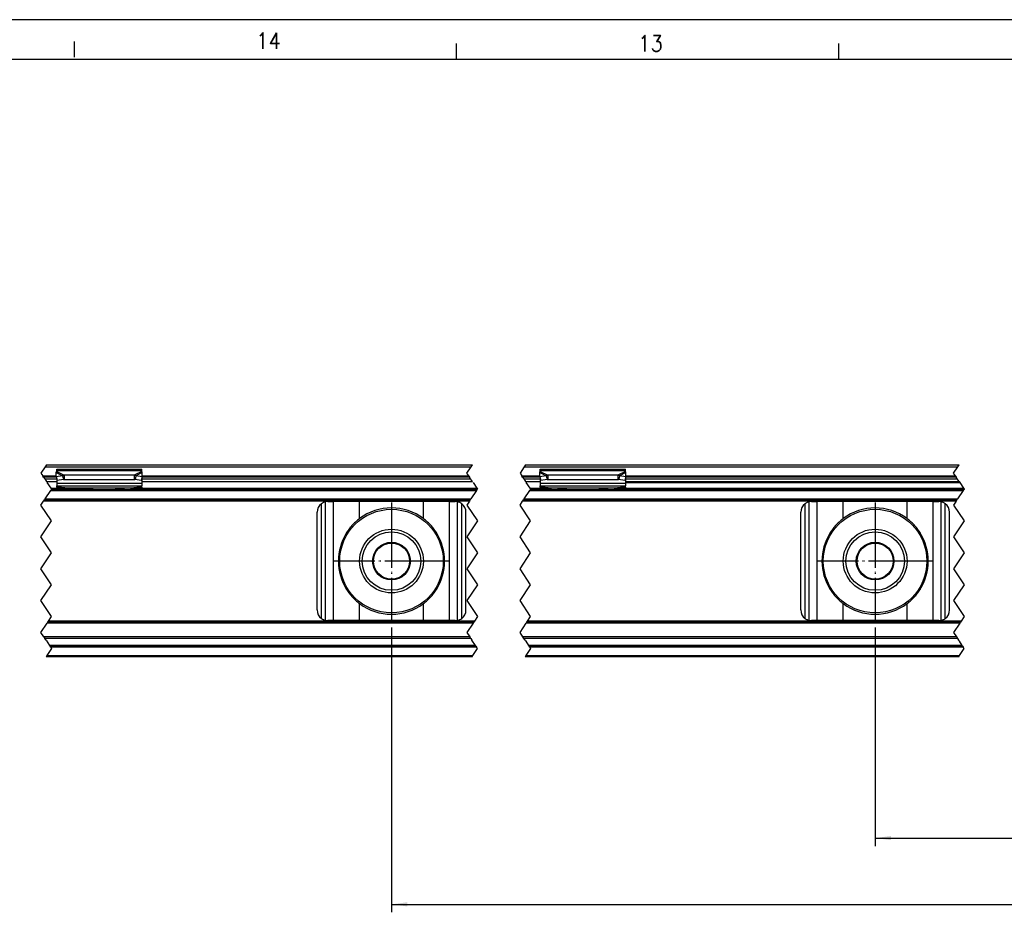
# Model space of a CAD drawing. Header units: millimetres. Extents: x -418 to 2750, y -1084 to 1393.
# Tile 10 of 74: x -261 to -138, y 331 to 443. Entities that reach past the tile are written whole.
import ezdxf

# ---------------------------------------------------------------- set-up
doc = ezdxf.new("R2010")
doc.units = ezdxf.units.MM
doc.linetypes.add('DOT_CENTER', pattern=[14, 12, -1, 0, -1])
doc.layers.add('1', color=7, linetype='Continuous')
doc.styles.add('CONVERTER_12', font='txt.shx', dxfattribs={"width": 0.9})
doc.dimstyles.new('ME10_DIM_39', dxfattribs={"dimtxt": 3, "dimasz": 3, "dimexe": 1.5, "dimexo": 1.5, "dimgap": 1.5, "dimtad": 1, "dimdsep": 46, "dimtxsty": 'CONVERTER_12', "dimsah": 1, "dimcen": 0.09, "dimclrd": 2, "dimclre": 2, "dimclrt": 2, "dimadec": 0, "dimazin": 0, "dimtol": 1, "dimtp": 0.25, "dimtm": 0.25, "dimtfac": 0.75, "dimtdec": 0, "dimtix": 1, "dimtmove": 0, "dimatfit": 3, "dimfxl": 1, "dimtolj": 1, "dimtzin": 0, "dimarcsym": 0})
doc.dimstyles.new('ME10_DIM_43', dxfattribs={"dimtxt": 3, "dimasz": 3, "dimexe": 1.5, "dimexo": 1.5, "dimgap": 1.5, "dimtad": 1, "dimdsep": 46, "dimtxsty": 'CONVERTER_12', "dimsah": 1, "dimcen": 0.09, "dimclrd": 2, "dimclre": 2, "dimclrt": 2, "dimadec": 0, "dimazin": 0, "dimtol": 1, "dimtp": 0.25, "dimtm": 0.25, "dimtfac": 0.75, "dimtdec": 0, "dimtix": 1, "dimtmove": 0, "dimatfit": 3, "dimfxl": 1, "dimtolj": 1, "dimtzin": 0, "dimarcsym": 0})

# ---------------------------------------------------------------- blocks, each defined once
blk = doc.blocks.new('SOPORTE_SV2__26', base_point=(-493.09, 545.35))
at = {"color": 2, "linetype": 'DOT_CENTER'}
for p, q in [((-386.75, 581.1), (-387.55, 579.9)), ((-386.51, 581.45), (-386.75, 581.1)), ((-307.41, 579.9), (-306.61, 581.1)), ((-306.61, 581.1), (-306.38, 581.45)), ((-296.61, 581.1), (-297.41, 579.9)), ((-296.38, 581.45), (-296.61, 581.1)), ((-215.83, 579.9), (-215.03, 581.1)), ((-215.03, 581.1), (-214.8, 581.45)), ((-387.55, 579.9), (-387.21, 579.4)), ((-387.21, 579.4), (-387.18, 579.35)), ((-387.05, 579.15), (-387.18, 579.35)), ((-387.05, 579.15), (-386.85, 578.85)), ((-386.85, 578.85), (-386.51, 578.35)), ((-385.65, 577.05), (-386.38, 578.15)), ((-307.07, 579.4), (-307.41, 579.9)), ((-307.04, 579.35), (-307.07, 579.4)), ((-307.04, 579.35), (-306.91, 579.15)), ((-306.71, 578.85), (-306.91, 579.15)), ((-306.38, 578.35), (-306.71, 578.85)), ((-306.24, 578.15), (-305.51, 577.05)), ((-297.41, 579.9), (-297.07, 579.4)), ((-297.07, 579.4), (-297.04, 579.35)), ((-296.91, 579.15), (-297.04, 579.35)), ((-296.91, 579.15), (-296.71, 578.85)), ((-296.71, 578.85), (-296.38, 578.35)), ((-295.51, 577.05), (-296.24, 578.15)), ((-215.49, 579.4), (-215.83, 579.9)), ((-215.46, 579.35), (-215.49, 579.4)), ((-215.46, 579.35), (-215.33, 579.15)), ((-215.13, 578.85), (-215.33, 579.15)), ((-214.8, 578.35), (-215.13, 578.85)), ((-214.8, 578.35), (-214.66, 578.15)), ((-214.66, 578.15), (-213.93, 577.05)), ((-386.78, 575.05), (-385.71, 576.65)), ((-385.58, 576.85), (-385.71, 576.65)), ((-385.55, 576.9), (-385.65, 577.05)), ((-385.58, 576.85), (-385.55, 576.9)), ((-305.58, 576.65), (-306.64, 575.05)), ((-305.58, 576.65), (-305.44, 576.85)), ((-305.51, 577.05), (-305.41, 576.9)), ((-305.41, 576.9), (-305.44, 576.85)), ((-296.64, 575.05), (-295.58, 576.65)), ((-295.44, 576.85), (-295.58, 576.65)), ((-295.41, 576.9), (-295.51, 577.05)), ((-295.44, 576.85), (-295.41, 576.9)), ((-214, 576.65), (-215.06, 575.05)), ((-214, 576.65), (-213.86, 576.85)), ((-213.93, 577.05), (-213.83, 576.9)), ((-213.83, 576.9), (-213.86, 576.85)), ((-387.55, 573.9), (-387.05, 574.65)), ((-387.05, 574.65), (-386.91, 574.85)), ((-386.78, 575.05), (-386.91, 574.85)), ((-306.91, 574.65), (-307.41, 573.9)), ((-306.78, 574.85), (-306.91, 574.65)), ((-306.78, 574.85), (-306.64, 575.05)), ((-297.41, 573.9), (-296.91, 574.65)), ((-296.91, 574.65), (-296.78, 574.85)), ((-296.64, 575.05), (-296.78, 574.85)), ((-215.33, 574.65), (-215.83, 573.9)), ((-215.2, 574.85), (-215.33, 574.65)), ((-215.2, 574.85), (-215.06, 575.05)), ((-385.55, 570.9), (-387.55, 573.9)), ((-307.41, 573.9), (-305.41, 570.9)), ((-295.41, 570.9), (-297.41, 573.9)), ((-215.83, 573.9), (-213.83, 570.9)), ((-387.55, 567.9), (-385.55, 570.9)), ((-305.41, 570.9), (-307.41, 567.9)), ((-297.41, 567.9), (-295.41, 570.9)), ((-213.83, 570.9), (-215.83, 567.9)), ((-385.55, 564.9), (-387.55, 567.9)), ((-307.41, 567.9), (-305.41, 564.9)), ((-295.41, 564.9), (-297.41, 567.9)), ((-215.83, 567.9), (-213.83, 564.9)), ((-387.55, 561.9), (-385.55, 564.9)), ((-305.41, 564.9), (-307.41, 561.9)), ((-297.41, 561.9), (-295.41, 564.9)), ((-213.83, 564.9), (-215.83, 561.9)), ((-385.55, 558.9), (-387.55, 561.9)), ((-307.41, 561.9), (-305.41, 558.9)), ((-295.41, 558.9), (-297.41, 561.9)), ((-215.83, 561.9), (-213.83, 558.9)), ((-387.55, 555.9), (-385.55, 558.9)), ((-305.41, 558.9), (-307.41, 555.9)), ((-297.41, 555.9), (-295.41, 558.9)), ((-213.83, 558.9), (-215.83, 555.9)), ((-385.55, 552.9), (-387.55, 555.9)), ((-307.41, 555.9), (-305.41, 552.9)), ((-295.41, 552.9), (-297.41, 555.9)), ((-215.83, 555.9), (-213.83, 552.9)), ((-386.11, 552.05), (-385.55, 552.9)), ((-305.41, 552.9), (-305.98, 552.05)), ((-295.98, 552.05), (-295.41, 552.9)), ((-213.83, 552.9), (-214.4, 552.05)), ((-387.55, 549.9), (-386.38, 551.65)), ((-386.25, 551.85), (-386.38, 551.65)), ((-386.25, 551.85), (-386.11, 552.05)), ((-306.24, 551.65), (-307.41, 549.9)), ((-306.24, 551.65), (-306.11, 551.85)), ((-305.98, 552.05), (-306.11, 551.85)), ((-297.41, 549.9), (-296.24, 551.65)), ((-296.11, 551.85), (-296.24, 551.65)), ((-296.11, 551.85), (-295.98, 552.05)), ((-214.66, 551.65), (-215.83, 549.9)), ((-214.66, 551.65), (-214.53, 551.85)), ((-214.4, 552.05), (-214.53, 551.85)), ((-386.99, 549.07), (-387.55, 549.9)), ((-386.99, 549.07), (-386.81, 548.79)), ((-386.59, 548.46), (-386.81, 548.79)), ((-386.59, 548.46), (-385.93, 547.47)), ((-307.41, 549.9), (-306.85, 549.07)), ((-306.67, 548.79), (-306.85, 549.07)), ((-306.67, 548.79), (-306.45, 548.46)), ((-305.79, 547.47), (-306.45, 548.46)), ((-296.85, 549.07), (-297.41, 549.9)), ((-296.67, 548.79), (-296.85, 549.07)), ((-296.45, 548.46), (-296.67, 548.79)), ((-296.45, 548.46), (-296.32, 548.26)), ((-215.83, 549.9), (-215.27, 549.07)), ((-215.27, 549.07), (-215.09, 548.79)), ((-215.09, 548.79), (-214.87, 548.46)), ((-214.74, 548.26), (-214.87, 548.46)), ((-385.55, 546.9), (-386.45, 545.55)), ((-385.93, 547.47), (-385.85, 547.35)), ((-385.71, 547.15), (-385.85, 547.35)), ((-385.71, 547.15), (-385.55, 546.9)), ((-306.31, 545.55), (-305.41, 546.9)), ((-305.71, 547.35), (-305.79, 547.47)), ((-305.71, 547.35), (-305.58, 547.15)), ((-305.41, 546.9), (-305.58, 547.15)), ((-296.32, 548.26), (-295.79, 547.47)), ((-295.41, 546.9), (-296.31, 545.55)), ((-295.79, 547.47), (-295.71, 547.35)), ((-295.58, 547.15), (-295.71, 547.35)), ((-295.58, 547.15), (-295.41, 546.9)), ((-214.21, 547.47), (-214.74, 548.26)), ((-214.73, 545.55), (-213.83, 546.9)), ((-214.13, 547.35), (-214.21, 547.47)), ((-214.13, 547.35), (-214, 547.15)), ((-213.83, 546.9), (-214, 547.15)), ((-386.45, 545.55), (-386.58, 545.35)), ((-306.44, 545.35), (-306.31, 545.55)), ((-296.31, 545.55), (-296.44, 545.35)), ((-214.86, 545.35), (-214.73, 545.55))]:
    blk.add_line(p, q, dxfattribs=at)
at = {"color": 3, "linetype": 'Continuous'}
for p, q in [((-386.75, 581.1), (-306.61, 581.1)), ((-384.69, 580.03), (-383.5, 579.41)), ((-384.59, 580.41), (-368.59, 580.41)), ((-384.59, 580.23), (-383.17, 579.5)), ((-368.59, 580.23), (-370, 579.5)), ((-368.48, 580.03), (-369.67, 579.41)), ((-296.61, 581.1), (-215.03, 581.1)), ((-293.69, 580.03), (-292.5, 579.41)), ((-293.59, 580.41), (-277.59, 580.41)), ((-293.59, 580.23), (-292.17, 579.5)), ((-277.59, 580.23), (-279, 579.5)), ((-277.48, 580.03), (-278.67, 579.41)), ((-387.21, 579.4), (-384.68, 579.4)), ((-384.65, 579.15), (-387.05, 579.15)), ((-386.85, 578.85), (-384.59, 578.85)), ((-368.59, 578.85), (-306.71, 578.85)), ((-306.91, 579.15), (-368.52, 579.15)), ((-368.49, 579.4), (-307.07, 579.4)), ((-297.07, 579.4), (-293.68, 579.4)), ((-293.65, 579.15), (-296.91, 579.15)), ((-296.71, 578.85), (-293.59, 578.85)), ((-277.59, 578.85), (-215.13, 578.85)), ((-277.59, 578.15), (-214.66, 578.15)), ((-215.33, 579.15), (-277.52, 579.15)), ((-277.49, 579.4), (-215.49, 579.4)), ((-385.71, 576.65), (-305.58, 576.65)), ((-385.65, 577.05), (-384.59, 577.05)), ((-384.59, 578.01), (-368.59, 578.01)), ((-383.09, 577.13), (-370.08, 577.13)), ((-383.09, 576.95), (-383.09, 577.02)), ((-370.08, 577.02), (-370.08, 576.95)), ((-368.67, 577.05), (-305.51, 577.05)), ((-295.58, 576.65), (-214, 576.65)), ((-295.51, 577.05), (-293.5, 577.05)), ((-293.59, 578.01), (-277.59, 578.01)), ((-292.09, 577.13), (-279.08, 577.13)), ((-292.09, 576.95), (-292.09, 577.02)), ((-279.08, 577.02), (-279.08, 576.95)), ((-277.59, 577.05), (-213.93, 577.05)), ((-306.91, 574.65), (-387.05, 574.65)), ((-386.78, 575.05), (-306.64, 575.05)), ((-333.99, 552.19), (-333.99, 574.51)), ((-332.51, 552.15), (-332.51, 574.55)), ((-327.59, 571.34), (-327.59, 574.55)), ((-315.58, 571.34), (-315.58, 574.55)), ((-310.66, 552.15), (-310.66, 574.55)), ((-309.18, 552.19), (-309.18, 574.51)), ((-215.33, 574.65), (-296.91, 574.65)), ((-296.64, 575.05), (-215.06, 575.05)), ((-242.99, 552.19), (-242.99, 574.51)), ((-241.51, 552.15), (-241.51, 574.55)), ((-236.59, 571.34), (-236.59, 574.55)), ((-224.58, 571.34), (-224.58, 574.55)), ((-219.66, 552.15), (-219.66, 574.55)), ((-218.18, 552.19), (-218.18, 574.51)), ((-334.78, 552.55), (-334.78, 574.15)), ((-308.38, 552.55), (-308.38, 574.15)), ((-243.78, 552.55), (-243.78, 574.15)), ((-217.38, 552.55), (-217.38, 574.15)), ((-327.59, 552.15), (-327.59, 555.36)), ((-315.58, 552.15), (-315.58, 555.36)), ((-236.59, 552.15), (-236.59, 555.36)), ((-224.58, 552.15), (-224.58, 555.36)), ((-306.24, 551.65), (-386.38, 551.65)), ((-305.98, 552.05), (-386.11, 552.05)), ((-214.66, 551.65), (-296.24, 551.65)), ((-214.4, 552.05), (-295.98, 552.05)), ((-306.67, 548.79), (-386.81, 548.79)), ((-215.09, 548.79), (-296.67, 548.79)), ((-305.79, 547.47), (-385.93, 547.47)), ((-305.58, 547.15), (-385.71, 547.15)), ((-214.21, 547.47), (-295.79, 547.47)), ((-214, 547.15), (-295.58, 547.15)), ((-386.45, 545.55), (-306.31, 545.55)), ((-296.31, 545.55), (-214.73, 545.55))]:
    blk.add_line(p, q, dxfattribs=at)
at = {"color": 7, "linetype": 'Continuous'}
for p, q in [((-386.51, 581.45), (-306.38, 581.45)), ((-384.67, 579.23), (-384.69, 580.03)), ((-384.59, 580.41), (-384.59, 580.62)), ((-384.59, 580.62), (-368.59, 580.62)), ((-384.59, 580.23), (-384.59, 580.41)), ((-368.59, 580.41), (-368.59, 580.62)), ((-368.59, 580.23), (-368.59, 580.41)), ((-368.5, 579.23), (-368.48, 580.03)), ((-296.38, 581.45), (-214.8, 581.45)), ((-293.67, 579.23), (-293.69, 580.03)), ((-293.59, 580.41), (-293.59, 580.62)), ((-293.59, 580.62), (-277.59, 580.62)), ((-293.59, 580.23), (-293.59, 580.41)), ((-277.59, 580.41), (-277.59, 580.62)), ((-277.59, 580.23), (-277.59, 580.41)), ((-277.5, 579.23), (-277.48, 580.03)), ((-387.18, 579.35), (-384.68, 579.35)), ((-386.51, 578.35), (-384.59, 578.35)), ((-383.5, 579.41), (-384.67, 579.23)), ((-384.67, 579.23), (-384.49, 578.5)), ((-384.59, 578.88), (-384.59, 578.01)), ((-383.32, 578.68), (-384.49, 578.5)), ((-383.5, 579.41), (-383.39, 578.97)), ((-383.39, 578.97), (-383.32, 578.68)), ((-370, 579.5), (-383.17, 579.5)), ((-383.17, 579.5), (-383.17, 578.99)), ((-383.17, 578.99), (-383.17, 578.65)), ((-370, 578.65), (-383.17, 578.65)), ((-370, 579.5), (-370, 578.99)), ((-370, 578.99), (-370, 578.65)), ((-369.78, 578.97), (-369.85, 578.68)), ((-368.68, 578.5), (-369.85, 578.68)), ((-369.67, 579.41), (-369.78, 578.97)), ((-368.5, 579.23), (-369.67, 579.41)), ((-368.5, 579.23), (-368.68, 578.5)), ((-368.59, 578.88), (-368.59, 578.01)), ((-368.59, 578.35), (-306.38, 578.35)), ((-368.49, 579.35), (-307.04, 579.35)), ((-297.04, 579.35), (-293.68, 579.35)), ((-296.38, 578.35), (-293.59, 578.35)), ((-292.5, 579.41), (-293.67, 579.23)), ((-293.67, 579.23), (-293.49, 578.5)), ((-293.59, 578.88), (-293.59, 578.01)), ((-292.32, 578.68), (-293.49, 578.5)), ((-292.5, 579.41), (-292.39, 578.97)), ((-292.39, 578.97), (-292.32, 578.68)), ((-292.17, 579.5), (-292.17, 578.99)), ((-279, 579.5), (-292.17, 579.5)), ((-292.17, 578.99), (-292.17, 578.65)), ((-279, 578.65), (-292.17, 578.65)), ((-279, 579.5), (-279, 578.99)), ((-279, 578.99), (-279, 578.65)), ((-278.78, 578.97), (-278.85, 578.68)), ((-277.68, 578.5), (-278.85, 578.68)), ((-278.67, 579.41), (-278.78, 578.97)), ((-277.5, 579.23), (-278.67, 579.41)), ((-277.5, 579.23), (-277.68, 578.5)), ((-277.59, 578.88), (-277.59, 578.01)), ((-277.59, 578.35), (-214.8, 578.35)), ((-277.49, 579.35), (-215.46, 579.35)), ((-385.58, 576.85), (-384.59, 576.85)), ((-384.59, 578.01), (-384.59, 577.52)), ((-384.59, 577.52), (-368.59, 577.52)), ((-384.59, 577.24), (-384.59, 577.52)), ((-384.59, 577.24), (-384.59, 577.06)), ((-384.59, 577.06), (-384.59, 576.85)), ((-381.82, 576.85), (-384.59, 576.85)), ((-379.59, 576.86), (-383.09, 577.13)), ((-383.09, 577.02), (-383.09, 577.13)), ((-383.09, 576.95), (-381.82, 576.85)), ((-377.73, 576.85), (-381.82, 576.85)), ((-377.73, 576.85), (-377.73, 576.85)), ((-377.73, 576.85), (-371.35, 576.85)), ((-370.08, 577.13), (-373.59, 576.86)), ((-371.35, 576.85), (-370.08, 576.95)), ((-371.35, 576.85), (-305.44, 576.85)), ((-370.08, 577.13), (-370.08, 577.02)), ((-368.59, 578.01), (-368.59, 577.52)), ((-368.59, 577.24), (-368.59, 577.52)), ((-368.59, 577.24), (-368.59, 577.06)), ((-295.44, 576.85), (-290.82, 576.85)), ((-293.59, 578.01), (-293.59, 577.52)), ((-293.59, 577.24), (-293.59, 577.52)), ((-293.59, 577.52), (-277.59, 577.52)), ((-293.59, 577.24), (-293.59, 577.06)), ((-288.59, 576.86), (-292.09, 577.13)), ((-292.09, 577.02), (-292.09, 577.13)), ((-292.09, 576.95), (-290.82, 576.85)), ((-290.82, 576.85), (-280.35, 576.85)), ((-279.08, 577.13), (-282.59, 576.86)), ((-280.35, 576.85), (-279.08, 576.95)), ((-280.35, 576.85), (-277.59, 576.85)), ((-279.08, 577.13), (-279.08, 577.02)), ((-277.59, 578.01), (-277.59, 577.52)), ((-277.59, 577.24), (-277.59, 577.52)), ((-277.59, 577.24), (-277.59, 577.06)), ((-277.59, 577.06), (-277.59, 576.85)), ((-277.59, 576.85), (-213.86, 576.85)), ((-386.91, 574.85), (-306.78, 574.85)), ((-333.58, 574.55), (-332.51, 574.55)), ((-327.59, 574.55), (-332.51, 574.55)), ((-315.58, 574.55), (-327.59, 574.55)), ((-310.66, 574.55), (-315.58, 574.55)), ((-310.66, 574.55), (-309.58, 574.55)), ((-296.78, 574.85), (-215.2, 574.85)), ((-242.58, 574.55), (-241.51, 574.55)), ((-236.59, 574.55), (-241.51, 574.55)), ((-224.58, 574.55), (-236.59, 574.55)), ((-219.66, 574.55), (-224.58, 574.55)), ((-219.66, 574.55), (-218.58, 574.55)), ((-335.58, 554.15), (-335.58, 572.55)), ((-307.58, 554.15), (-307.58, 572.55)), ((-244.58, 554.15), (-244.58, 572.55)), ((-216.58, 554.15), (-216.58, 572.55)), ((-332.51, 552.15), (-333.58, 552.15)), ((-327.59, 552.15), (-332.51, 552.15)), ((-315.58, 552.15), (-327.59, 552.15)), ((-310.66, 552.15), (-315.58, 552.15)), ((-309.58, 552.15), (-310.66, 552.15)), ((-241.51, 552.15), (-242.58, 552.15)), ((-236.59, 552.15), (-241.51, 552.15)), ((-224.58, 552.15), (-236.59, 552.15)), ((-219.66, 552.15), (-224.58, 552.15)), ((-218.58, 552.15), (-219.66, 552.15)), ((-306.11, 551.85), (-386.25, 551.85)), ((-214.53, 551.85), (-296.11, 551.85)), ((-306.85, 549.07), (-386.99, 549.07)), ((-215.27, 549.07), (-296.85, 549.07)), ((-305.71, 547.35), (-385.85, 547.35)), ((-214.13, 547.35), (-295.71, 547.35)), ((-306.44, 545.35), (-386.58, 545.35)), ((-214.86, 545.35), (-296.44, 545.35))]:
    blk.add_line(p, q, dxfattribs=at)
for centre, radius in [((-321.59, 563.35), 9.75), ((-230.59, 563.35), 9.75), ((-321.59, 563.35), 6), ((-321.59, 563.35), 5.5), ((-230.59, 563.35), 6), ((-230.59, 563.35), 5.5), ((-321.59, 563.35), 3.55), ((-321.59, 563.35), 3.4), ((-230.59, 563.35), 3.55), ((-230.59, 563.35), 3.4)]:
    blk.add_circle(centre, radius, dxfattribs=at)
for centre, radius, start, end in [((-333.58, 572.55), 2, 101.598, 126.8699), ((-333.58, 572.55), 2, 90, 101.598), ((-309.58, 572.55), 2, 78.402, 90), ((-309.58, 572.55), 2, 53.1301, 78.402), ((-242.58, 572.55), 2, 101.598, 126.8699), ((-242.58, 572.55), 2, 90, 101.598), ((-218.58, 572.55), 2, 78.402, 90), ((-218.58, 572.55), 2, 53.1301, 78.402), ((-333.58, 572.55), 2, 126.8699, 180), ((-321.59, 563.35), 10, 53.076, 126.924), ((-309.58, 572.55), 2, 0, 53.1301), ((-242.58, 572.55), 2, 126.8699, 180), ((-230.59, 563.35), 10, 53.076, 126.924), ((-218.58, 572.55), 2, 360, 53.1301), ((-321.59, 563.35), 10, 126.924, 138.5708), ((-321.59, 563.35), 10, 41.4292, 53.076), ((-230.59, 563.35), 10, 126.924, 138.5708), ((-230.59, 563.35), 10, 41.4292, 53.076), ((-321.59, 563.35), 10, 148.2362, 211.7638), ((-321.59, 563.35), 10, 328.2363, 31.7637), ((-230.59, 563.35), 10, 148.2362, 211.7638), ((-230.59, 563.35), 10, 328.2363, 31.7637), ((-321.59, 563.35), 10, 221.4292, 233.076), ((-321.59, 563.35), 10, 306.924, 318.5708), ((-230.59, 563.35), 10, 221.4292, 233.076), ((-230.59, 563.35), 10, 306.924, 318.5708), ((-333.58, 554.15), 2, 180, 233.1301), ((-321.59, 563.35), 10, 233.076, 306.924), ((-309.58, 554.15), 2, 306.8699, 0), ((-242.58, 554.15), 2, 180, 233.1301), ((-230.59, 563.35), 10, 233.076, 306.924), ((-218.58, 554.15), 2, 306.8699, 0), ((-333.58, 554.15), 2, 233.1301, 258.402), ((-333.58, 554.15), 2, 258.402, 270), ((-309.58, 554.15), 2, 270, 281.598), ((-309.58, 554.15), 2, 281.598, 306.8699), ((-242.58, 554.15), 2, 233.1301, 258.402), ((-242.58, 554.15), 2, 258.402, 270), ((-218.58, 554.15), 2, 270, 281.598), ((-218.58, 554.15), 2, 281.598, 306.8699)]:
    blk.add_arc(centre, radius, start, end, dxfattribs=at)
for points, knots in [([(-384.69, 580.03), (-384.69, 580.04), (-384.67, 580.08), (-384.64, 580.14), (-384.61, 580.19), (-384.59, 580.22), (-384.59, 580.23)], [0, 0, 0, 0, 0.0583422, 0.1234865, 0.1837171, 0.2333289, 0.2333289, 0.2333289, 0.2333289]), ([(-368.48, 580.03), (-368.49, 580.05), (-368.5, 580.08), (-368.53, 580.14), (-368.56, 580.19), (-368.58, 580.22), (-368.59, 580.23)], [0, 0, 0, 0, 0.0630544, 0.1234867, 0.1799191, 0.2333291, 0.2333291, 0.2333291, 0.2333291]), ([(-293.69, 580.03), (-293.68, 580.05), (-293.67, 580.09), (-293.64, 580.14), (-293.61, 580.19), (-293.6, 580.22), (-293.59, 580.23)], [0, 0, 0, 0, 0.0669463, 0.1234866, 0.1753749, 0.2333288, 0.2333288, 0.2333288, 0.2333288]), ([(-277.48, 580.03), (-277.49, 580.05), (-277.5, 580.08), (-277.53, 580.14), (-277.56, 580.19), (-277.58, 580.22), (-277.59, 580.23)], [0, 0, 0, 0, 0.0630544, 0.1234867, 0.1799191, 0.2333291, 0.2333291, 0.2333291, 0.2333291]), ([(-383.17, 579.5), (-383.2, 579.5), (-383.25, 579.49), (-383.34, 579.46), (-383.42, 579.44), (-383.47, 579.42), (-383.5, 579.41)], [0, 0, 0, 0, 0.0849289, 0.1704941, 0.256711, 0.3435204, 0.3435204, 0.3435204, 0.3435204]), ([(-383.17, 578.65), (-383.18, 578.65), (-383.21, 578.65), (-383.24, 578.66), (-383.28, 578.67), (-383.31, 578.68), (-383.32, 578.68)], [0, 0, 0, 0, 0.0383658, 0.0760959, 0.1140041, 0.1512902, 0.1512902, 0.1512902, 0.1512902]), ([(-369.67, 579.41), (-369.7, 579.42), (-369.75, 579.44), (-369.83, 579.46), (-369.92, 579.49), (-369.97, 579.5), (-370, 579.5)], [0, 0, 0, 0, 0.0868093, 0.1730263, 0.2625573, 0.3435203, 0.3435203, 0.3435203, 0.3435203]), ([(-369.85, 578.68), (-369.86, 578.68), (-369.89, 578.67), (-369.93, 578.66), (-369.96, 578.65), (-369.99, 578.65), (-370, 578.65)], [0, 0, 0, 0, 0.0372861, 0.0751943, 0.1129244, 0.1512902, 0.1512902, 0.1512902, 0.1512902]), ([(-292.17, 579.5), (-292.2, 579.5), (-292.25, 579.49), (-292.34, 579.46), (-292.42, 579.44), (-292.47, 579.42), (-292.5, 579.41)], [0, 0, 0, 0, 0.0849289, 0.1704941, 0.256711, 0.3435204, 0.3435204, 0.3435204, 0.3435204]), ([(-292.17, 578.65), (-292.18, 578.65), (-292.21, 578.65), (-292.24, 578.66), (-292.28, 578.67), (-292.31, 578.68), (-292.32, 578.68)], [0, 0, 0, 0, 0.0383658, 0.0760959, 0.1140041, 0.1512902, 0.1512902, 0.1512902, 0.1512902]), ([(-278.67, 579.41), (-278.69, 579.42), (-278.75, 579.44), (-278.83, 579.46), (-278.92, 579.49), (-278.97, 579.5), (-279, 579.5)], [0, 0, 0, 0, 0.0837038, 0.1730262, 0.2625573, 0.3435202, 0.3435202, 0.3435202, 0.3435202]), ([(-278.85, 578.68), (-278.86, 578.68), (-278.89, 578.67), (-278.93, 578.66), (-278.96, 578.65), (-278.99, 578.65), (-279, 578.65)], [0, 0, 0, 0, 0.0372861, 0.0751943, 0.1129244, 0.1512902, 0.1512902, 0.1512902, 0.1512902]), ([(-383.09, 577.13), (-383.22, 577.14), (-383.47, 577.16), (-383.84, 577.19), (-384.21, 577.22), (-384.46, 577.23), (-384.59, 577.24)], [0, 0, 0, 0, 0.373701, 0.747543, 1.121146, 1.494893, 1.494893, 1.494893, 1.494893]), ([(-384.59, 577.06), (-384.46, 577.05), (-384.21, 577.03), (-383.84, 577), (-383.47, 576.98), (-383.22, 576.96), (-383.09, 576.95)], [0, 0, 0, 0, 0.373702, 0.747255, 1.121052, 1.494694, 1.494694, 1.494694, 1.494694]), ([(-368.59, 577.24), (-368.71, 577.23), (-368.96, 577.22), (-369.33, 577.19), (-369.7, 577.16), (-369.95, 577.14), (-370.08, 577.13)], [0, 0, 0, 0, 0.373742, 0.74735, 1.121197, 1.494893, 1.494893, 1.494893, 1.494893]), ([(-370.08, 576.95), (-369.95, 576.96), (-369.7, 576.98), (-369.33, 577), (-368.96, 577.03), (-368.71, 577.05), (-368.59, 577.06)], [0, 0, 0, 0, 0.373648, 0.747439, 1.120992, 1.494694, 1.494694, 1.494694, 1.494694]), ([(-292.09, 577.13), (-292.22, 577.14), (-292.47, 577.16), (-292.84, 577.19), (-293.21, 577.22), (-293.46, 577.23), (-293.59, 577.24)], [0, 0, 0, 0, 0.373696, 0.747543, 1.121146, 1.494893, 1.494893, 1.494893, 1.494893]), ([(-293.59, 577.06), (-293.46, 577.05), (-293.21, 577.03), (-292.84, 577), (-292.47, 576.98), (-292.22, 576.96), (-292.09, 576.95)], [0, 0, 0, 0, 0.373697, 0.747255, 1.121052, 1.494694, 1.494694, 1.494694, 1.494694]), ([(-277.59, 577.24), (-277.71, 577.23), (-277.96, 577.22), (-278.33, 577.19), (-278.7, 577.16), (-278.95, 577.14), (-279.08, 577.13)], [0, 0, 0, 0, 0.373742, 0.74735, 1.121192, 1.494893, 1.494893, 1.494893, 1.494893]), ([(-279.08, 576.95), (-278.95, 576.96), (-278.7, 576.98), (-278.33, 577), (-277.96, 577.03), (-277.71, 577.05), (-277.59, 577.06)], [0, 0, 0, 0, 0.373647, 0.747439, 1.120992, 1.494694, 1.494694, 1.494694, 1.494694]), ([(-329.08, 569.97), (-329.17, 569.86), (-329.34, 569.64), (-329.59, 569.3), (-329.84, 568.96), (-330.01, 568.73), (-330.09, 568.61)], [0, 0, 0, 0, 0.418104, 0.842646, 1.25962, 1.685167, 1.685167, 1.685167, 1.685167]), ([(-313.08, 568.61), (-313.16, 568.73), (-313.33, 568.96), (-313.58, 569.3), (-313.83, 569.64), (-314, 569.86), (-314.09, 569.97)], [0, 0, 0, 0, 0.425548, 0.842522, 1.267064, 1.685169, 1.685169, 1.685169, 1.685169]), ([(-238.08, 569.97), (-238.17, 569.86), (-238.34, 569.64), (-238.59, 569.3), (-238.84, 568.96), (-239.01, 568.73), (-239.09, 568.61)], [0, 0, 0, 0, 0.418104, 0.842646, 1.25962, 1.685167, 1.685167, 1.685167, 1.685167]), ([(-222.08, 568.61), (-222.16, 568.73), (-222.33, 568.96), (-222.58, 569.3), (-222.83, 569.64), (-223, 569.86), (-223.09, 569.97)], [0, 0, 0, 0, 0.425548, 0.842522, 1.267064, 1.685169, 1.685169, 1.685169, 1.685169]), ([(-330.09, 558.09), (-330.01, 557.97), (-329.84, 557.74), (-329.59, 557.4), (-329.34, 557.06), (-329.17, 556.84), (-329.08, 556.73)], [0, 0, 0, 0, 0.425548, 0.842521, 1.267063, 1.685167, 1.685167, 1.685167, 1.685167]), ([(-314.09, 556.73), (-314, 556.84), (-313.83, 557.06), (-313.58, 557.4), (-313.33, 557.74), (-313.16, 557.97), (-313.08, 558.09)], [0, 0, 0, 0, 0.418104, 0.842647, 1.259621, 1.685169, 1.685169, 1.685169, 1.685169]), ([(-239.09, 558.09), (-239.01, 557.97), (-238.84, 557.74), (-238.59, 557.4), (-238.34, 557.06), (-238.17, 556.84), (-238.08, 556.73)], [0, 0, 0, 0, 0.425548, 0.842521, 1.267063, 1.685167, 1.685167, 1.685167, 1.685167]), ([(-223.09, 556.73), (-223, 556.84), (-222.83, 557.06), (-222.58, 557.4), (-222.33, 557.74), (-222.16, 557.97), (-222.08, 558.09)], [0, 0, 0, 0, 0.418104, 0.842647, 1.259621, 1.685169, 1.685169, 1.685169, 1.685169])]:
    blk.add_open_spline(points, degree=3, knots=knots, dxfattribs=at)
at = {"layer": '1', "color": 2, "linetype": 'DOT_CENTER'}
for p, q in [((-321.59, 574.35), (-321.59, 552.35)), ((-230.59, 574.35), (-230.59, 552.35)), ((-321.59, 574.1), (-321.59, 552.6)), ((-230.59, 574.1), (-230.59, 552.6)), ((-310.59, 563.35), (-332.59, 563.35)), ((-310.84, 563.35), (-332.34, 563.35)), ((-219.59, 563.35), (-241.59, 563.35)), ((-219.84, 563.35), (-241.34, 563.35))]:
    blk.add_line(p, q, dxfattribs=at)
blk = doc.blocks.new('*D103')
at = {"layer": '1', "color": 2, "linetype": 'Continuous'}
for p, q in [((41.41, 554.35), (41.41, 509.71)), ((-230.59, 550.85), (-230.59, 509.71)), ((-230.59, 511.21), (41.41, 511.21))]:
    blk.add_line(p, q, dxfattribs=at)
at = {"layer": '1', "color": 2}
for points in [[(-227.59, 511.61), (-227.59, 510.82), (-230.59, 511.21)], [(38.41, 510.82), (38.41, 511.61), (41.41, 511.21)]]:
    blk.add_solid(points, dxfattribs=at)
at = {"layer": '1', "color": 2, "insert": (-102.82, 512.71), "char_height": 3, "attachment_point": 7, "rotation": 0.0001, "line_spacing_factor": 0.60024, "style": 'CONVERTER_12'}
blk.add_mtext('\\C2;600\\C2;\\H2.25;{\\Fgdt;`}0,25', dxfattribs=at)
blk = doc.blocks.new('*D107')
at = {"layer": '1', "color": 2, "linetype": 'Continuous'}
for p, q in [((41.41, 554.35), (41.41, 497.24)), ((-321.59, 550.85), (-321.59, 497.24)), ((-321.59, 498.74), (41.41, 498.74))]:
    blk.add_line(p, q, dxfattribs=at)
at = {"layer": '1', "color": 2}
for points in [[(-318.59, 499.14), (-318.59, 498.35), (-321.59, 498.74)], [(38.41, 498.35), (38.41, 499.14), (41.41, 498.74)]]:
    blk.add_solid(points, dxfattribs=at)
at = {"layer": '1', "color": 2, "insert": (-159.31, 500.24), "char_height": 3, "attachment_point": 7, "rotation": 0.0001, "line_spacing_factor": 0.60024, "style": 'CONVERTER_12'}
blk.add_mtext('\\C2;800\\C2;\\H2.25;{\\Fgdt;`}0,25', dxfattribs=at)
blk = doc.blocks.new('_A1', base_point=(416.98, -145.5))
at = {"layer": '1', "color": 2, "linetype": 'Continuous'}
for p, q in [((421.98, 443.5), (-418.02, 443.5)), ((-254.2, 440.78), (-254.2, 438.78)), ((-206.26, 440.5), (-206.26, 438.5)), ((-158.32, 440.5), (-158.32, 438.5))]:
    blk.add_line(p, q, dxfattribs=at)
at = {"layer": '1', "color": 7, "linetype": 'Continuous'}
blk.add_line((416.98, 438.5), (-398.02, 438.5), dxfattribs=at)
at = {"layer": '1', "color": 2, "char_height": 2, "attachment_point": 4, "line_spacing_factor": 1.20048, "style": 'CONVERTER_12'}
for s, insert in [('14', (-231.36, 440.86)), ('13', (-183.44, 440.52))]:
    blk.add_mtext(s, dxfattribs=dict(at, insert=insert))
blk = doc.blocks.new('Front3', base_point=(-405.585, 563.4))
blk.add_blockref('SOPORTE_SV2__26', (-493.085, 545.35))
at = {"layer": '1'}
for base, p2, dimstyle, picture, middle in [((-321.585, 498.743), (-321.585, 552.35), 'ME10_DIM_43', '*D107', (-151.083, 501.743)), ((-230.585, 511.212), (-230.585, 552.35), 'ME10_DIM_39', '*D103', (-94.585, 514.212))]:
    dim = blk.add_linear_dim(base=base, p1=(41.415, 555.85), p2=p2, dimstyle=dimstyle, dxfattribs=at)
    dim.commit()
    dim.dimension.update_dxf_attribs({"geometry": picture, "text_midpoint": middle, "text_rotation": 0.00014})

msp = doc.modelspace()

# ---------------------------------------------------------------- block references
msp.add_blockref('_A1', (416.98, -145.5))
at = {"xscale": 0.66666666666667, "yscale": 0.66666666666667, "zscale": 0.66666666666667}
msp.add_blockref('Front3', (-270.39, 375.6), dxfattribs=at)

doc.saveas('drawing.dxf')
